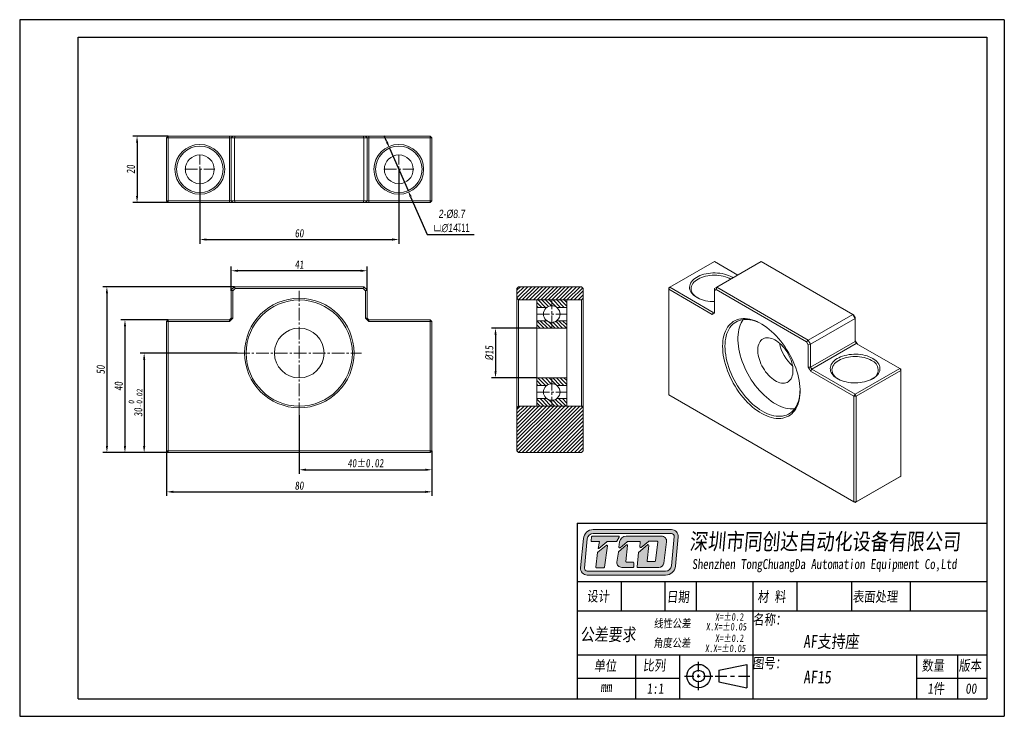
# Model space of a CAD drawing. Header units: millimetres. Extents: x 769 to 1066, y 138 to 348.
import ezdxf

# ---------------------------------------------------------------- set-up
doc = ezdxf.new("R2010")
doc.units = ezdxf.units.MM
doc.linetypes.add('CENTER2', pattern=[28.575, 19.05, -3.175, 3.175, -3.175])
doc.layers.get('0').update_dxf_attribs({"lineweight": 20})
for name, color, linetype, lineweight in [('中心线', 5, 'CENTER2', 13), ('外框', 7, 'Continuous', 25), ('文字', 3, 'Continuous', 18), ('标注', 1, 'Continuous', 13)]:
    doc.layers.add(name, color=color, linetype=linetype, lineweight=lineweight)
doc.styles.get("Standard").update_dxf_attribs({"font": 'SimSun.ttf', "width": 0.8, "oblique": 5})
doc.dimstyles.new('ISO-25', dxfattribs={"dimtxt": 2.5, "dimasz": 2, "dimexe": 1.25, "dimexo": 0, "dimtad": 1, "dimzin": 9, "dimdsep": 46, "dimtxsty": 'Standard', "dimcen": 2.5, "dimadec": 0, "dimazin": 2, "dimtfac": 1, "dimtix": 1, "dimtmove": 0, "dimatfit": 0, "dimfxl": 0, "dimarcsym": 0})
doc.dimstyles.new('ISO-25$3', dxfattribs={"dimtxt": 2.5, "dimasz": 2, "dimexe": 1.25, "dimexo": 0, "dimtad": 1, "dimtoh": 1, "dimzin": 9, "dimdsep": 46, "dimtxsty": 'Standard', "dimcen": 2.5, "dimadec": 0, "dimazin": 2, "dimtfac": 1, "dimtix": 1, "dimtmove": 0, "dimatfit": 0, "dimfxl": 0, "dimarcsym": 0})

# ---------------------------------------------------------------- blocks, each defined once
blk = doc.blocks.new('Y')
at = {"lineweight": 30}
for p, q in [((-4136.76, 2009.27), (-3862.74, 2009.27)), ((-4154.44, 2003.97), (-3857.44, 2003.97)), ((-4154.44, 2003.97), (-3857.44, 2003.97))]:
    blk.add_line(p, q, dxfattribs=at)
for points in [[(-3857.44, 2213.99), (-4154.44, 2213.99), (-4154.44, 2003.97)], [(-4136.76, 2009.27), (-4136.76, 2208.69), (-3862.74, 2208.69)]]:
    blk.add_lwpolyline(points, dxfattribs=at)
blk = doc.blocks.new('W')
at = {"lineweight": 30}
for p, q in [((-3857.44, 2213.99), (-3857.44, 2003.97)), ((-3857.44, 2213.99), (-3857.44, 2003.97)), ((-3862.74, 2208.69), (-3862.74, 2009.27))]:
    blk.add_line(p, q, dxfattribs=at)
blk.add_blockref('Y', (0, 0))
blk = doc.blocks.new('*D9')
at = {"layer": 'Defpoints', "color": 0, "transparency": 16777216}
for p in [(823.67, 302.44), (883.67, 302.44), (883.67, 281.28)]:
    blk.add_point(p, dxfattribs=at)
at = {"layer": '标注', "color": 0, "lineweight": -2, "transparency": 16777216}
for p, q in [((823.67, 302.44), (823.67, 280.03)), ((883.67, 302.44), (883.67, 280.03)), ((825.67, 281.28), (881.67, 281.28))]:
    blk.add_line(p, q, dxfattribs=at)
at = {"layer": '标注', "color": 0, "transparency": 16777216}
for points in [[(825.67, 281.61), (825.67, 280.95), (823.67, 281.28)], [(881.67, 281.61), (881.67, 280.95), (883.67, 281.28)]]:
    blk.add_solid(points, dxfattribs=at)
at = {"layer": '标注', "color": 0, "transparency": 16777216, "insert": (853.67, 283.16), "char_height": 2.5, "attachment_point": 5}
blk.add_mtext('60', dxfattribs=at)
blk = doc.blocks.new('*D10')
at = {"layer": 'Defpoints', "color": 0, "transparency": 16777216}
for p in [(814.17, 312.44), (804.75, 292.44), (814.17, 292.44)]:
    blk.add_point(p, dxfattribs=at)
at = {"layer": '标注', "color": 0, "lineweight": -2, "transparency": 16777216}
for p, q in [((814.17, 312.44), (803.5, 312.44)), ((804.75, 310.44), (804.75, 294.44)), ((814.17, 292.44), (803.5, 292.44))]:
    blk.add_line(p, q, dxfattribs=at)
at = {"layer": '标注', "color": 0, "transparency": 16777216}
for points in [[(804.42, 310.44), (805.09, 310.44), (804.75, 312.44)], [(804.42, 294.44), (805.09, 294.44), (804.75, 292.44)]]:
    blk.add_solid(points, dxfattribs=at)
at = {"layer": '标注', "color": 0, "transparency": 16777216, "insert": (802.88, 302.44), "char_height": 2.5, "attachment_point": 5, "rotation": 90}
blk.add_mtext('20', dxfattribs=at)
blk = doc.blocks.new('*D11')
at = {"layer": 'Defpoints', "color": 0, "transparency": 16777216}
for p in [(880.88, 308.86), (886.46, 296.02)]:
    blk.add_point(p, dxfattribs=at)
at = {"layer": '标注', "color": 0, "lineweight": -2, "transparency": 16777216}
for p, q in [((880.09, 310.7), (879.29, 312.53)), ((880.88, 308.86), (886.46, 296.02)), ((887.25, 294.18), (892.19, 282.8)), ((892.19, 282.8), (906.44, 282.8))]:
    blk.add_line(p, q, dxfattribs=at)
at = {"layer": '标注', "color": 0, "transparency": 16777216}
for points in [[(880.39, 310.83), (879.78, 310.56), (880.88, 308.86)], [(887.56, 294.31), (886.95, 294.05), (886.46, 296.02)]]:
    blk.add_solid(points, dxfattribs=at)
at = {"layer": '标注', "color": 0, "transparency": 16777216, "insert": (899.63, 286.85), "char_height": 2.5, "attachment_point": 5}
blk.add_mtext('{\\fGulim|b0|i0|c129|p34;2-%%C8.7\\P\\fGDT|b0|i0|c0|p2;\\Q0;\\W0.67;v\\fGulim|b0|i0|c129|p34;\\Q5;\\W0.8;∅14\\fGDT|b0|i0|c0|p2;\\Q0;\\W0.67;x11}', dxfattribs=at)
blk = doc.blocks.new('*D12')
at = {"layer": 'Defpoints', "color": 0, "transparency": 16777216}
for p in [(833.17, 271.87), (833.17, 265.86), (874.17, 266.07)]:
    blk.add_point(p, dxfattribs=at)
at = {"layer": '标注', "color": 0, "lineweight": -2, "transparency": 16777216}
for p, q in [((833.17, 265.86), (833.17, 273.12)), ((872.17, 271.87), (835.17, 271.87)), ((874.17, 266.07), (874.17, 273.12))]:
    blk.add_line(p, q, dxfattribs=at)
at = {"layer": '标注', "color": 0, "transparency": 16777216}
for points in [[(835.17, 272.2), (835.17, 271.53), (833.17, 271.87)], [(872.17, 272.2), (872.17, 271.53), (874.17, 271.87)]]:
    blk.add_solid(points, dxfattribs=at)
at = {"layer": '标注', "color": 0, "transparency": 16777216, "insert": (853.67, 273.74), "char_height": 2.5, "attachment_point": 5}
blk.add_mtext('41', dxfattribs=at)
blk = doc.blocks.new('*D13')
at = {"layer": 'Defpoints', "color": 0, "transparency": 16777216}
for p in [(834.92, 247.07), (806.89, 217.07), (814.17, 217.07)]:
    blk.add_point(p, dxfattribs=at)
at = {"layer": '标注', "color": 0, "lineweight": -2, "transparency": 16777216}
for p, q in [((834.92, 247.07), (805.64, 247.07)), ((806.89, 245.07), (806.89, 219.07)), ((814.17, 217.07), (805.64, 217.07))]:
    blk.add_line(p, q, dxfattribs=at)
at = {"layer": '标注', "color": 0, "transparency": 16777216}
for points in [[(806.56, 245.07), (807.23, 245.07), (806.89, 247.07)], [(806.56, 219.07), (807.23, 219.07), (806.89, 217.07)]]:
    blk.add_solid(points, dxfattribs=at)
at = {"layer": '标注', "color": 0, "transparency": 16777216, "insert": (804.27, 232.07), "char_height": 2.5, "attachment_point": 5, "rotation": 90}
blk.add_mtext('30{\\H0.7x;\\S 0^ -0.02;}', dxfattribs=at)
blk = doc.blocks.new('*D14')
at = {"layer": 'Defpoints', "color": 0, "transparency": 16777216}
for p in [(814.17, 257.07), (801.1, 217.07), (814.17, 217.07)]:
    blk.add_point(p, dxfattribs=at)
at = {"layer": '标注', "color": 0, "lineweight": -2, "transparency": 16777216}
for p, q in [((814.17, 257.07), (799.85, 257.07)), ((801.1, 255.07), (801.1, 219.07)), ((814.17, 217.07), (799.85, 217.07))]:
    blk.add_line(p, q, dxfattribs=at)
at = {"layer": '标注', "color": 0, "transparency": 16777216}
for points in [[(800.77, 255.07), (801.44, 255.07), (801.1, 257.07)], [(800.77, 219.07), (801.44, 219.07), (801.1, 217.07)]]:
    blk.add_solid(points, dxfattribs=at)
at = {"layer": '标注', "color": 0, "transparency": 16777216, "insert": (799.23, 237.07), "char_height": 2.5, "attachment_point": 5, "rotation": 90}
blk.add_mtext('40', dxfattribs=at)
blk = doc.blocks.new('*D15')
at = {"layer": 'Defpoints', "color": 0, "transparency": 16777216}
for p in [(834.17, 267.07), (795.66, 217.07), (814.17, 217.07)]:
    blk.add_point(p, dxfattribs=at)
at = {"layer": '标注', "color": 0, "lineweight": -2, "transparency": 16777216}
for p, q in [((834.17, 267.07), (794.41, 267.07)), ((795.66, 265.07), (795.66, 219.07)), ((814.17, 217.07), (794.41, 217.07))]:
    blk.add_line(p, q, dxfattribs=at)
at = {"layer": '标注', "color": 0, "transparency": 16777216}
for points in [[(795.33, 265.07), (795.99, 265.07), (795.66, 267.07)], [(795.33, 219.07), (795.99, 219.07), (795.66, 217.07)]]:
    blk.add_solid(points, dxfattribs=at)
at = {"layer": '标注', "color": 0, "transparency": 16777216, "insert": (793.79, 242.07), "char_height": 2.5, "attachment_point": 5, "rotation": 90}
blk.add_mtext('50', dxfattribs=at)
blk = doc.blocks.new('*D16')
at = {"layer": 'Defpoints', "color": 0, "transparency": 16777216}
for p in [(813.67, 217.57), (893.67, 217.57), (893.67, 205.24)]:
    blk.add_point(p, dxfattribs=at)
at = {"layer": '标注', "color": 0, "lineweight": -2, "transparency": 16777216}
for p, q in [((813.67, 217.57), (813.67, 203.99)), ((893.67, 217.57), (893.67, 203.99)), ((815.67, 205.24), (891.67, 205.24))]:
    blk.add_line(p, q, dxfattribs=at)
at = {"layer": '标注', "color": 0, "transparency": 16777216}
for points in [[(815.67, 205.57), (815.67, 204.91), (813.67, 205.24)], [(891.67, 205.57), (891.67, 204.91), (893.67, 205.24)]]:
    blk.add_solid(points, dxfattribs=at)
at = {"layer": '标注', "color": 0, "transparency": 16777216, "insert": (853.67, 207.11), "char_height": 2.5, "attachment_point": 5}
blk.add_mtext('80', dxfattribs=at)
blk = doc.blocks.new('*D17')
at = {"layer": 'Defpoints', "color": 0, "transparency": 16777216}
for p in [(853.67, 228.32), (893.67, 217.57), (893.67, 211.89)]:
    blk.add_point(p, dxfattribs=at)
at = {"layer": '标注', "color": 0, "lineweight": -2, "transparency": 16777216}
for p, q in [((853.67, 228.32), (853.67, 210.64)), ((893.67, 217.57), (893.67, 210.64)), ((855.67, 211.89), (891.67, 211.89))]:
    blk.add_line(p, q, dxfattribs=at)
at = {"layer": '标注', "color": 0, "transparency": 16777216}
for points in [[(855.67, 212.23), (855.67, 211.56), (853.67, 211.89)], [(891.67, 212.23), (891.67, 211.56), (893.67, 211.89)]]:
    blk.add_solid(points, dxfattribs=at)
at = {"layer": '标注', "color": 0, "transparency": 16777216, "insert": (873.67, 213.86), "char_height": 2.5, "attachment_point": 5}
blk.add_mtext('40%%P0.02', dxfattribs=at)
blk = doc.blocks.new('*D18')
at = {"layer": 'Defpoints', "color": 0, "transparency": 16777216}
for p in [(925.3, 254.57), (912.84, 239.57), (925.3, 239.57)]:
    blk.add_point(p, dxfattribs=at)
at = {"layer": '标注', "color": 0, "lineweight": -2, "transparency": 16777216}
for p, q in [((925.3, 254.57), (911.59, 254.57)), ((912.84, 252.57), (912.84, 241.57)), ((925.3, 239.57), (911.59, 239.57))]:
    blk.add_line(p, q, dxfattribs=at)
at = {"layer": '标注', "color": 0, "transparency": 16777216}
for points in [[(912.51, 252.57), (913.17, 252.57), (912.84, 254.57)], [(912.51, 241.57), (913.17, 241.57), (912.84, 239.57)]]:
    blk.add_solid(points, dxfattribs=at)
at = {"layer": '标注', "color": 0, "transparency": 16777216, "insert": (910.96, 247.07), "char_height": 2.5, "attachment_point": 5, "rotation": 90}
blk.add_mtext('{\\fISOCPEUR|b0|i0|c0|p34;%%C}15', dxfattribs=at)

msp = doc.modelspace()

# ---------------------------------------------------------------- hatches: boundary and pattern name
h = msp.add_hatch()
h.set_pattern_fill('ANSI31', color=2, scale=0.25)
h.paths.add_polyline_path([(939.301, 266.57), (938.801, 267.07), (919.801, 267.07), (919.301, 266.57), (919.301, 263.57), (919.801, 263.07), (938.801, 263.07), (939.301, 263.57)])
h.paths.add_polyline_path([(939.301, 230.57), (938.801, 231.07), (919.801, 231.07), (919.301, 230.57), (919.301, 217.57), (919.801, 217.07), (938.801, 217.07), (939.301, 217.57)])
h = msp.add_hatch()
h.set_pattern_fill('ANSI31', color=2, scale=0.25, angle=90)
h.paths.add_polyline_path([(934.301, 263.07), (929.801, 263.07), (929.801, 261.32, -0.1622777), (931.301, 260.82), (934.301, 260.82)])
h.paths.add_polyline_path([(929.801, 263.07), (925.301, 263.07), (925.301, 260.82), (928.301, 260.82, -0.1622777), (929.801, 261.32)])
h.paths.add_polyline_path([(928.301, 256.82), (925.301, 256.82), (925.301, 254.57), (929.801, 254.57), (929.801, 256.32, -0.1622777)])
h.paths.add_polyline_path([(934.301, 256.82), (931.301, 256.82, -0.1622777), (929.801, 256.32), (929.801, 254.57), (934.301, 254.57)])
h.paths.add_polyline_path([(929.801, 239.57), (925.301, 239.57), (925.301, 237.32), (928.301, 237.32, -0.1622777), (929.801, 237.82)])
h.paths.add_polyline_path([(934.301, 239.57), (929.801, 239.57), (929.801, 237.82, -0.1622777), (931.301, 237.32), (934.301, 237.32)])
h.paths.add_polyline_path([(934.301, 233.32), (931.301, 233.32, -0.1622777), (929.801, 232.82), (929.801, 231.07), (934.301, 231.07)])
h.paths.add_polyline_path([(929.801, 232.82, -0.1622777), (928.301, 233.32), (925.301, 233.32), (925.301, 231.07), (929.801, 231.07)])
at = {"layer": '文字'}
h = msp.add_hatch(color=256, dxfattribs=at)
h.dxf.hatch_style = 1
h.paths.add_polyline_path([(965.908, 193.855), (942.306, 193.855, 0.3871904), (939.324, 191.139), (938.5, 182.315, 0.4417631), (940.488, 180.133), (964.103, 180.133, 0.3876272), (967.085, 182.853), (967.895, 191.676, 0.4413093)])
h.paths.add_polyline_path([(965.908, 192.657, -0.4413093), (966.703, 191.786), (965.892, 182.963, -0.3876272), (964.103, 181.331), (940.488, 181.331, -0.4417631), (939.693, 182.203), (940.517, 191.028, -0.3871904), (942.306, 192.657)], flags=16)
h.paths.add_polyline_path([(949.937, 191.888, -0.5692565), (950.113, 191.594), (949.444, 190.36, -0.2751589), (949.269, 190.256), (946.578, 190.256, 0.1785487), (946.448, 190.208), (944.006, 188.123), (943.834, 188.123), (944.224, 190.258), (941.854, 190.258, -0.4551699), (941.656, 190.485), (941.824, 191.696, -0.3736999), (942.021, 191.869)], flags=0)
h.paths.add_polyline_path([(946.242, 189.104, -0.6728841), (946.562, 188.92), (945.698, 182.518, -0.3754282), (945.5, 182.345), (943.316, 182.345, -0.4451596), (943.118, 182.565), (943.577, 186.94, -0.2032664), (943.652, 187.076)], flags=0)
h.paths.add_polyline_path([(952.233, 191.889), (962.917, 191.889, -0.4535474), (964.401, 190.195), (963.545, 183.764, -0.3759441), (962.061, 182.465), (955.725, 182.465, -0.443757), (955.527, 182.684), (955.954, 186.949), (958.696, 189.278, -0.6781546), (959.023, 189.104), (958.516, 184.459, 0.4464345), (958.715, 184.238), (960.834, 184.238, 0.3783283), (961.032, 184.413), (961.744, 190.12, 0.4510331), (961.546, 190.344), (959.052, 190.344, 0.1736567), (958.925, 190.299), (956.709, 188.478, -0.6630003), (956.384, 188.649), (956.498, 190.022, 0.4388203), (956.299, 190.238), (952.668, 190.238, 0.1753949), (952.541, 190.192), (950.38, 188.392, -0.6807563), (950.054, 188.571), (950.252, 190.143, -0.3779258)], flags=0)
h.paths.add_polyline_path([(949.94, 187.146), (952.353, 189.266, -0.6841835), (952.683, 189.095), (952.159, 184.272, 0.4462884), (952.358, 184.051), (954.294, 184.051, -0.4142136), (954.494, 183.852), (954.494, 182.665, -0.4142136), (954.294, 182.465), (950.908, 182.465, -0.4294817), (949.413, 184.04), (949.875, 187.026, -0.1758286)], flags=0)
h.paths.add_polyline_path([(950.113, 191.594, 0.5692565), (949.937, 191.888), (942.021, 191.869, 0.3736999), (941.824, 191.696), (941.656, 190.485, 0.4551699), (941.854, 190.258), (944.224, 190.258), (943.834, 188.123), (944.006, 188.123), (946.448, 190.208, -0.1785487), (946.578, 190.256), (949.269, 190.256, 0.2751589), (949.444, 190.36)], flags=0)
h.paths.add_polyline_path([(946.562, 188.92, 0.6728841), (946.242, 189.104), (943.652, 187.076, 0.2032664), (943.577, 186.94), (943.118, 182.565, 0.4451596), (943.316, 182.345), (945.5, 182.345, 0.3754282), (945.698, 182.518)], flags=0)
h.paths.add_polyline_path([(952.683, 189.095, 0.6841835), (952.353, 189.266), (949.94, 187.146, 0.1758286), (949.875, 187.026), (949.413, 184.04, 0.4294817), (950.908, 182.465), (954.294, 182.465, 0.4142136), (954.494, 182.665), (954.494, 183.852, 0.4142136), (954.294, 184.051), (952.358, 184.051, -0.4462884), (952.159, 184.272)], flags=0)
h.paths.add_polyline_path([(962.917, 191.889), (952.233, 191.889, 0.3779258), (950.252, 190.143), (950.054, 188.571, 0.6807563), (950.38, 188.392), (952.541, 190.192, -0.1753949), (952.668, 190.238), (956.299, 190.238, -0.4388203), (956.498, 190.022), (956.384, 188.649, 0.6630003), (956.709, 188.478), (958.925, 190.299, -0.1736567), (959.052, 190.344), (961.546, 190.344, -0.4510331), (961.744, 190.12), (961.032, 184.413, -0.3783283), (960.834, 184.238), (958.715, 184.238, -0.4464345), (958.516, 184.459), (959.023, 189.104, 0.6781546), (958.696, 189.278), (955.954, 186.949), (955.527, 182.684, 0.443757), (955.725, 182.465), (962.061, 182.465, 0.3759441), (963.545, 183.764), (964.401, 190.195, 0.4535474)], flags=0)
h = msp.add_hatch(color=256, dxfattribs=at)
h.dxf.hatch_style = 1
h.paths.add_polyline_path([(950.113, 191.594, 0.5692565), (949.937, 191.888), (942.021, 191.869, 0.3736999), (941.824, 191.696), (941.656, 190.485, 0.4551699), (941.854, 190.258), (944.224, 190.258), (943.834, 188.123), (944.006, 188.123), (946.448, 190.208, -0.1785487), (946.578, 190.256), (949.269, 190.256, 0.2751589), (949.444, 190.36)])
h.paths.add_polyline_path([(946.562, 188.92, 0.6728841), (946.242, 189.104), (943.652, 187.076, 0.2032664), (943.577, 186.94), (943.118, 182.565, 0.4451596), (943.316, 182.345), (945.5, 182.345, 0.3754282), (945.698, 182.518)])
h.paths.add_polyline_path([(952.683, 189.095, 0.6841835), (952.353, 189.266), (949.94, 187.146, 0.1758286), (949.875, 187.026), (949.413, 184.04, 0.4294817), (950.908, 182.465), (954.294, 182.465, 0.4142136), (954.494, 182.665), (954.494, 183.852, 0.4142136), (954.294, 184.051), (952.358, 184.051, -0.4462884), (952.159, 184.272)])
h.paths.add_polyline_path([(962.917, 191.889), (952.233, 191.889, 0.3779258), (950.252, 190.143), (950.054, 188.571, 0.6807563), (950.38, 188.392), (952.541, 190.192, -0.1753949), (952.668, 190.238), (956.299, 190.238, -0.4388203), (956.498, 190.022), (956.384, 188.649, 0.6630003), (956.709, 188.478), (958.925, 190.299, -0.1736567), (959.052, 190.344), (961.546, 190.344, -0.4510331), (961.744, 190.12), (961.032, 184.413, -0.3783283), (960.834, 184.238), (958.715, 184.238, -0.4464345), (958.516, 184.459), (959.023, 189.104, 0.6781546), (958.696, 189.278), (955.954, 186.949), (955.527, 182.684, 0.443757), (955.725, 182.465), (962.061, 182.465, 0.3759441), (963.545, 183.764), (964.401, 190.195, 0.4535474)])

# ---------------------------------------------------------------- linework, layer by layer
at = {"color": 7, "linetype": 'Continuous', "lineweight": 15}
for p, q in [((813.67, 311.939), (814.17, 312.439)), ((813.67, 292.939), (813.67, 311.939)), ((813.67, 311.939), (814.17, 311.939)), ((814.17, 312.439), (814.17, 311.939)), ((814.17, 312.439), (832.67, 312.439)), ((814.17, 311.939), (814.17, 292.939)), ((832.67, 311.939), (814.17, 311.939)), ((832.67, 312.439), (832.67, 311.939)), ((833.17, 312.439), (832.67, 312.439)), ((832.67, 311.939), (833.17, 311.939)), ((832.67, 292.939), (832.67, 311.939)), ((833.67, 312.439), (833.17, 311.939)), ((833.67, 312.439), (833.17, 312.439)), ((834.17, 311.939), (833.17, 311.939)), ((833.17, 292.939), (833.17, 311.939)), ((833.67, 312.439), (834.377, 312.439)), ((834.377, 312.439), (834.17, 311.939)), ((873.17, 311.939), (834.17, 311.939)), ((834.17, 292.939), (834.17, 311.939)), ((834.377, 312.439), (872.963, 312.439)), ((872.963, 312.439), (873.67, 312.439)), ((872.963, 312.439), (873.17, 311.939)), ((874.17, 311.939), (873.17, 311.939)), ((873.17, 292.939), (873.17, 311.939)), ((873.67, 312.439), (874.17, 311.939)), ((874.17, 312.439), (873.67, 312.439)), ((874.67, 312.439), (874.17, 312.439)), ((874.17, 292.939), (874.17, 311.939)), ((874.67, 311.939), (874.17, 311.939)), ((874.67, 311.939), (874.67, 312.439)), ((874.67, 312.439), (893.17, 312.439)), ((874.67, 311.939), (874.67, 292.939)), ((893.17, 311.939), (874.67, 311.939)), ((893.17, 311.939), (893.17, 312.439)), ((893.67, 311.939), (893.17, 312.439)), ((893.17, 311.939), (893.67, 311.939)), ((893.17, 292.939), (893.17, 311.939)), ((893.67, 311.939), (893.67, 292.939)), ((814.17, 292.939), (813.67, 292.939)), ((814.17, 292.439), (813.67, 292.939)), ((814.17, 292.939), (832.67, 292.939)), ((814.17, 292.939), (814.17, 292.439)), ((832.67, 292.439), (814.17, 292.439)), ((833.17, 292.939), (832.67, 292.939)), ((832.67, 292.939), (832.67, 292.439)), ((832.67, 292.439), (833.17, 292.439)), ((833.17, 292.939), (834.17, 292.939)), ((833.17, 292.939), (833.67, 292.439)), ((833.17, 292.439), (833.67, 292.439)), ((834.377, 292.439), (833.67, 292.439)), ((834.17, 292.939), (873.17, 292.939)), ((834.17, 292.939), (834.377, 292.439)), ((872.963, 292.439), (834.377, 292.439)), ((873.17, 292.939), (872.963, 292.439)), ((873.67, 292.439), (872.963, 292.439)), ((873.17, 292.939), (874.17, 292.939)), ((874.17, 292.939), (873.67, 292.439)), ((873.67, 292.439), (874.17, 292.439)), ((874.17, 292.939), (874.67, 292.939)), ((874.17, 292.439), (874.67, 292.439)), ((874.67, 292.439), (874.67, 292.939)), ((874.67, 292.939), (893.17, 292.939)), ((893.17, 292.439), (874.67, 292.439)), ((893.67, 292.939), (893.17, 292.939)), ((893.17, 292.439), (893.17, 292.939)), ((893.17, 292.439), (893.67, 292.939)), ((978.844, 274.641), (965.409, 266.886)), ((985.914, 270.56), (978.844, 274.641)), ((979.551, 266.887), (992.986, 274.643)), ((1020.563, 258.723), (992.986, 274.643)), ((984.147, 269.947), (984.488, 269.737)), ((833.17, 266.07), (834.17, 267.07)), ((833.17, 257.57), (833.17, 266.07)), ((833.17, 266.07), (833.67, 265.863)), ((834.377, 266.57), (833.67, 265.863)), ((833.67, 265.863), (833.67, 257.57)), ((834.17, 267.07), (873.17, 267.07)), ((834.17, 267.07), (834.377, 266.57)), ((872.963, 266.57), (834.377, 266.57)), ((873.17, 267.07), (872.963, 266.57)), ((873.67, 265.863), (872.963, 266.57)), ((873.17, 267.07), (874.17, 266.07)), ((874.17, 266.07), (873.67, 265.863)), ((873.67, 257.57), (873.67, 265.863)), ((874.17, 266.07), (874.17, 257.57)), ((919.801, 267.07), (919.301, 266.57)), ((919.301, 263.57), (919.301, 266.57)), ((919.801, 267.07), (938.801, 267.07)), ((939.301, 266.57), (938.801, 267.07)), ((939.301, 263.57), (939.301, 266.57)), ((965.409, 266.886), (965.055, 266.273)), ((965.409, 266.886), (965.055, 266.681)), ((965.055, 266.273), (965.055, 266.681)), ((965.055, 266.273), (965.055, 234.428)), ((978.137, 258.721), (965.055, 266.273)), ((965.409, 266.886), (978.49, 259.334)), ((978.844, 266.479), (979.551, 266.887)), ((978.844, 266.479), (978.844, 265.901)), ((979.344, 266.19), (978.844, 265.901)), ((978.844, 265.901), (978.844, 259.13)), ((979.551, 266.887), (979.344, 266.19)), ((1006.628, 250.439), (979.344, 266.19)), ((979.551, 266.887), (1007.128, 250.967)), ((919.301, 263.57), (919.801, 263.07)), ((919.301, 230.57), (919.301, 263.57)), ((938.801, 263.07), (919.801, 263.07)), ((919.801, 263.07), (919.801, 231.07)), ((925.301, 263.07), (925.301, 254.57)), ((934.301, 254.57), (934.301, 263.07)), ((938.801, 263.07), (939.301, 263.57)), ((938.801, 231.07), (938.801, 263.07)), ((939.301, 263.57), (939.301, 230.57)), ((978.49, 259.334), (978.137, 258.721)), ((978.137, 258.721), (978.49, 258.926)), ((978.844, 259.538), (978.49, 259.334)), ((978.49, 258.926), (978.844, 259.13)), ((1007.128, 250.967), (1020.563, 258.723)), ((1021.27, 257.498), (1020.563, 258.723)), ((1020.77, 258.603), (1020.563, 258.723)), ((1020.77, 258.603), (1021.27, 257.737)), ((814.17, 257.07), (813.67, 256.57)), ((813.67, 217.57), (813.67, 256.57)), ((814.17, 256.57), (813.67, 256.57)), ((814.17, 257.07), (832.67, 257.07)), ((814.17, 257.07), (814.17, 256.57)), ((814.17, 256.57), (814.17, 217.57)), ((832.67, 256.57), (814.17, 256.57)), ((833.17, 257.57), (832.67, 257.07)), ((832.67, 256.57), (833.17, 257.07)), ((832.67, 257.07), (832.67, 256.57)), ((833.17, 257.07), (833.67, 257.57)), ((833.17, 257.57), (833.67, 257.57)), ((873.67, 257.57), (874.17, 257.07)), ((874.17, 257.57), (873.67, 257.57)), ((874.17, 257.57), (874.67, 257.07)), ((874.17, 257.07), (874.67, 256.57)), ((874.67, 256.57), (874.67, 257.07)), ((874.67, 257.07), (893.17, 257.07)), ((893.17, 256.57), (874.67, 256.57)), ((893.17, 256.57), (893.17, 257.07)), ((893.67, 256.57), (893.17, 257.07)), ((893.17, 217.57), (893.17, 256.57)), ((893.17, 256.57), (893.67, 256.57)), ((893.67, 256.57), (893.67, 217.57)), ((1007.835, 249.742), (1021.27, 257.498)), ((1021.27, 257.737), (1021.27, 257.498)), ((1021.27, 250.557), (1021.27, 257.498)), ((934.301, 254.57), (925.301, 254.57)), ((925.301, 239.57), (925.301, 254.57)), ((934.301, 254.57), (934.301, 239.57)), ((1007.128, 250.967), (1006.628, 250.439)), ((1007.128, 249.573), (1006.628, 250.439)), ((1007.128, 250.967), (1007.835, 249.742)), ((1007.835, 249.742), (1007.128, 249.573)), ((1007.128, 242.802), (1007.128, 249.573)), ((1007.835, 242.802), (1021.27, 250.557)), ((1007.835, 249.742), (1007.835, 242.802)), ((1021.624, 249.945), (1008.189, 242.189)), ((1021.624, 250.353), (1021.27, 250.966)), ((1021.624, 249.945), (1021.27, 250.557)), ((1021.977, 249.741), (1021.624, 250.353)), ((1034.705, 242.393), (1021.624, 249.945)), ((1007.128, 242.802), (1007.482, 242.189)), ((1007.835, 242.802), (1007.128, 242.802)), ((1007.482, 242.189), (1007.835, 241.577)), ((1007.835, 242.802), (1008.189, 242.189)), ((1007.835, 241.577), (1008.189, 242.189)), ((1020.917, 234.025), (1007.835, 241.577)), ((1008.189, 242.189), (1021.27, 234.637)), ((1021.27, 234.637), (1034.705, 242.393)), ((1035.059, 241.781), (1021.624, 234.025)), ((1034.705, 242.393), (1035.059, 241.781)), ((1034.705, 242.393), (1035.059, 242.189)), ((1035.059, 241.781), (1035.059, 242.189)), ((1035.059, 209.936), (1035.059, 241.781)), ((925.301, 239.57), (925.301, 231.07)), ((925.301, 239.57), (934.301, 239.57)), ((934.301, 231.07), (934.301, 239.57)), ((1020.917, 234.025), (1021.27, 234.637)), ((1021.624, 234.025), (1021.27, 234.637)), ((965.055, 234.428), (1020.917, 202.18)), ((965.055, 234.428), (965.409, 234.224)), ((1021.27, 201.976), (965.409, 234.224)), ((1020.917, 202.18), (1020.917, 234.025)), ((1020.917, 234.025), (1021.624, 234.025)), ((1021.624, 234.025), (1021.624, 202.18)), ((919.801, 231.07), (919.301, 230.57)), ((919.301, 217.57), (919.301, 230.57)), ((919.801, 231.07), (939.301, 231.07)), ((939.301, 230.57), (938.801, 231.07)), ((939.301, 217.57), (939.301, 230.57)), ((813.67, 217.57), (814.17, 217.07)), ((814.17, 217.57), (813.67, 217.57)), ((814.17, 217.57), (893.17, 217.57)), ((814.17, 217.57), (814.17, 217.07)), ((893.17, 217.07), (814.17, 217.07)), ((893.17, 217.57), (893.67, 217.57)), ((893.17, 217.57), (893.17, 217.07)), ((893.17, 217.07), (893.67, 217.57)), ((919.301, 217.57), (919.801, 217.07)), ((919.801, 217.07), (938.801, 217.07)), ((938.801, 217.07), (939.301, 217.57)), ((1034.705, 209.732), (1021.27, 201.976)), ((1021.624, 202.18), (1035.059, 209.936)), ((1035.059, 209.936), (1034.705, 209.732)), ((1020.917, 202.18), (1021.624, 202.18)), ((1020.917, 202.18), (1021.27, 201.976)), ((1021.27, 201.976), (1021.624, 202.18))]:
    msp.add_line(p, q, dxfattribs=at)
for p, q in [((925.301, 260.82), (928.301, 260.82)), ((931.301, 260.82), (934.301, 260.82)), ((925.301, 256.82), (928.301, 256.82)), ((931.301, 256.82), (934.301, 256.82)), ((925.301, 237.32), (928.301, 237.32)), ((931.301, 237.32), (934.301, 237.32)), ((925.301, 233.32), (928.301, 233.32)), ((931.301, 233.32), (934.301, 233.32))]:
    msp.add_line(p, q)
at = {"color": 7, "linetype": 'Continuous', "lineweight": 15, "flags": 128}
for points in [[(978.844, 262.556), (978.229, 262.57), (977.532, 262.623), (976.846, 262.712), (976.178, 262.839), (975.533, 263.001), (974.918, 263.197), (974.337, 263.425), (973.795, 263.684), (973.298, 263.971), (972.85, 264.283), (972.454, 264.619), (972.114, 264.974), (971.834, 265.347), (971.615, 265.732), (971.46, 266.128), (971.369, 266.531), (971.345, 266.936), (971.386, 267.341), (971.492, 267.743), (971.664, 268.136), (971.898, 268.519), (972.194, 268.887), (972.548, 269.238), (972.957, 269.568), (973.418, 269.874), (973.926, 270.155), (974.478, 270.406), (975.069, 270.627), (975.692, 270.814), (976.343, 270.967), (977.016, 271.085), (977.705, 271.165), (978.405, 271.208), (979.108, 271.213), (979.808, 271.179), (980.501, 271.108), (981.178, 271), (981.836, 270.856), (982.466, 270.677), (983.065, 270.464), (983.627, 270.22), (984.147, 269.947), (984.147, 269.947)], [(983.794, 269.335), (983.285, 269.601), (982.733, 269.837), (982.144, 270.041), (981.523, 270.211), (980.876, 270.344), (980.21, 270.441), (979.53, 270.499), (978.844, 270.518), (978.158, 270.499), (977.478, 270.441), (976.812, 270.344), (976.165, 270.211), (975.544, 270.041), (974.955, 269.837), (974.403, 269.601), (973.894, 269.335), (973.433, 269.041), (973.024, 268.722), (972.671, 268.382), (972.377, 268.024), (972.145, 267.65), (971.978, 267.266), (971.878, 266.873), (971.844, 266.477), (971.878, 266.081), (971.978, 265.689), (972.145, 265.304), (972.377, 264.931), (972.671, 264.572), (973.024, 264.232), (973.433, 263.914), (973.723, 263.722)], [(981.319, 249.127), (981.342, 249.968), (981.413, 250.779), (981.53, 251.555), (981.693, 252.295), (981.901, 252.995), (982.155, 253.652), (982.451, 254.264), (982.791, 254.828), (983.171, 255.342), (983.591, 255.804), (984.048, 256.212), (984.542, 256.564), (985.07, 256.859), (985.629, 257.096), (986.218, 257.274), (986.835, 257.391), (987.476, 257.449), (988.139, 257.445), (988.822, 257.381), (989.522, 257.257), (990.235, 257.073), (990.96, 256.83), (991.693, 256.528), (992.431, 256.17), (993.171, 255.756), (993.911, 255.289), (994.647, 254.769), (995.376, 254.2), (996.095, 253.583), (996.802, 252.921), (997.494, 252.217), (998.167, 251.473), (998.82, 250.692), (999.449, 249.878), (1000.052, 249.034), (1000.627, 248.163), (1001.17, 247.269), (1001.681, 246.356), (1002.157, 245.426), (1002.596, 244.484), (1002.996, 243.534), (1003.356, 242.579), (1003.675, 241.623), (1003.95, 240.671), (1004.181, 239.725), (1004.367, 238.79), (1004.507, 237.87), (1004.601, 236.968), (1004.648, 236.087), (1004.648, 235.233), (1004.601, 234.406), (1004.507, 233.612), (1004.367, 232.854), (1004.181, 232.134), (1003.95, 231.455), (1003.675, 230.82), (1003.356, 230.232), (1002.996, 229.692), (1002.596, 229.204), (1002.157, 228.769), (1001.681, 228.389), (1001.17, 228.065), (1000.627, 227.799), (1000.052, 227.592), (999.449, 227.444), (998.82, 227.356), (998.167, 227.329), (997.494, 227.363), (996.802, 227.457), (996.095, 227.611), (995.376, 227.825), (994.647, 228.098), (993.911, 228.428), (993.171, 228.814), (992.431, 229.255), (991.693, 229.749), (990.96, 230.293), (990.235, 230.887), (989.522, 231.527), (988.822, 232.21), (988.139, 232.935), (987.476, 233.697), (986.835, 234.495), (986.218, 235.324), (985.629, 236.182), (985.07, 237.065), (984.542, 237.969), (984.048, 238.891), (983.591, 239.828), (983.171, 240.774), (982.791, 241.727), (982.451, 242.683), (982.155, 243.637), (981.901, 244.587), (981.693, 245.528), (981.53, 246.456), (981.413, 247.368), (981.342, 248.259), (981.319, 249.127)], [(993.166, 255.759), (993.156, 255.765), (992.425, 256.146), (991.697, 256.471), (990.975, 256.737), (990.264, 256.944), (989.566, 257.091), (988.883, 257.177), (988.22, 257.202), (987.577, 257.166), (986.959, 257.068), (986.368, 256.91), (985.806, 256.692), (985.275, 256.415), (984.778, 256.079), (984.318, 255.688), (983.895, 255.241), (983.511, 254.741), (983.169, 254.19), (982.87, 253.591), (982.614, 252.945), (982.404, 252.257), (982.239, 251.527), (982.121, 250.76), (982.05, 249.959), (982.026, 249.127)], [(987.525, 257.16), (987.224, 256.717), (986.903, 256.142), (986.625, 255.519), (986.392, 254.851), (986.205, 254.142), (986.063, 253.393), (985.968, 252.609), (985.921, 251.792), (985.921, 250.946), (985.968, 250.074), (986.063, 249.181), (986.205, 248.269), (986.392, 247.342), (986.625, 246.406), (986.903, 245.462), (987.224, 244.517), (987.587, 243.572), (987.99, 242.633), (988.433, 241.703), (988.912, 240.786), (989.425, 239.886), (989.972, 239.007), (990.549, 238.153), (991.154, 237.326), (991.785, 236.531), (992.438, 235.771), (993.112, 235.049), (993.802, 234.368), (994.508, 233.731), (995.224, 233.141), (995.949, 232.599), (996.679, 232.109), (997.412, 231.672), (998.144, 231.291), (998.872, 230.967), (999.593, 230.7), (1000.304, 230.493), (1001.002, 230.346), (1001.685, 230.26), (1002.349, 230.235), (1002.991, 230.272), (1003.044, 230.277)], [(1002.532, 241.78), (1002.509, 241.22), (1002.439, 240.691), (1002.324, 240.2), (1002.163, 239.749), (1001.96, 239.343), (1001.714, 238.985), (1001.43, 238.678), (1001.108, 238.426), (1000.753, 238.23), (1000.366, 238.093), (999.952, 238.014), (999.514, 237.996), (999.056, 238.037), (998.581, 238.139), (998.095, 238.299), (997.601, 238.517), (997.104, 238.791), (996.609, 239.117), (996.118, 239.494), (995.637, 239.918), (995.171, 240.385), (994.722, 240.892), (994.295, 241.433), (993.895, 242.004), (993.523, 242.6), (993.184, 243.215), (992.881, 243.845), (992.615, 244.484), (992.391, 245.126), (992.209, 245.765), (992.071, 246.396), (991.978, 247.014), (991.931, 247.612), (991.931, 248.186), (991.978, 248.731), (992.071, 249.242), (992.209, 249.713), (992.391, 250.142), (992.615, 250.525), (992.881, 250.857), (993.184, 251.137), (993.523, 251.361), (993.895, 251.528), (994.295, 251.637), (994.722, 251.685), (995.171, 251.673), (995.637, 251.602), (996.118, 251.471), (996.609, 251.281), (997.104, 251.035), (997.601, 250.735), (998.095, 250.383), (998.581, 249.982), (999.056, 249.536), (999.514, 249.049), (999.952, 248.524), (1000.366, 247.968), (1000.753, 247.383), (1001.108, 246.777), (1001.43, 246.154), (1001.714, 245.519), (1001.96, 244.878), (1002.163, 244.236), (1002.324, 243.6), (1002.439, 242.975), (1002.509, 242.367), (1002.532, 241.78)], [(982.026, 249.127), (982.05, 248.268), (982.121, 247.385), (982.239, 246.482), (982.404, 245.562), (982.614, 244.63), (982.87, 243.69), (983.169, 242.744), (983.511, 241.799), (983.895, 240.856), (984.318, 239.921), (984.778, 238.997), (985.275, 238.089), (985.806, 237.199), (986.368, 236.332), (986.959, 235.491), (987.577, 234.679), (988.22, 233.901), (988.883, 233.16), (989.566, 232.458), (990.264, 231.799), (990.975, 231.185), (991.697, 230.618), (992.425, 230.102), (993.156, 229.639), (993.889, 229.23), (994.619, 228.876), (995.344, 228.581), (996.061, 228.344), (996.766, 228.167), (997.457, 228.05), (998.13, 227.995), (998.784, 228.001), (999.414, 228.068), (1000.019, 228.195), (1000.596, 228.384), (1001.143, 228.632), (1001.657, 228.938), (1002.136, 229.302), (1002.578, 229.721), (1002.981, 230.195), (1003.344, 230.72), (1003.665, 231.296), (1003.943, 231.918), (1004.176, 232.586), (1004.364, 233.295), (1004.505, 234.044), (1004.6, 234.828), (1004.647, 235.645), (1004.652, 235.863)], [(1026.574, 245.455), (1027.047, 245.155), (1027.47, 244.83), (1027.838, 244.484), (1028.148, 244.12), (1028.398, 243.741), (1028.585, 243.35), (1028.708, 242.95), (1028.766, 242.546), (1028.758, 242.14), (1028.683, 241.736), (1028.544, 241.338), (1028.341, 240.95), (1028.076, 240.574), (1027.751, 240.214), (1027.369, 239.873), (1026.933, 239.554), (1026.448, 239.261), (1025.917, 238.995), (1025.345, 238.758), (1024.738, 238.554), (1024.1, 238.384), (1023.437, 238.248), (1022.755, 238.149), (1022.06, 238.088), (1021.358, 238.064), (1020.656, 238.078), (1019.958, 238.13), (1019.273, 238.22), (1018.605, 238.346), (1017.96, 238.508), (1017.344, 238.704), (1016.763, 238.933), (1016.222, 239.192), (1015.724, 239.479), (1015.276, 239.791), (1014.88, 240.127), (1014.541, 240.482), (1014.26, 240.854), (1014.041, 241.24), (1013.886, 241.636), (1013.796, 242.038), (1013.771, 242.444), (1013.812, 242.849), (1013.919, 243.25), (1014.09, 243.644), (1014.325, 244.027), (1014.62, 244.395), (1014.974, 244.746), (1015.383, 245.076), (1015.844, 245.382), (1016.353, 245.662), (1016.905, 245.914), (1017.495, 246.134), (1018.118, 246.322), (1018.77, 246.475), (1019.443, 246.592), (1020.132, 246.673), (1020.831, 246.716), (1021.534, 246.72), (1022.235, 246.687), (1022.927, 246.616), (1023.605, 246.508), (1024.262, 246.364), (1024.893, 246.184), (1025.492, 245.972), (1026.054, 245.728), (1026.574, 245.455)], [(1026.22, 244.842), (1025.711, 245.109), (1025.159, 245.345), (1024.57, 245.549), (1023.949, 245.718), (1023.302, 245.852), (1022.636, 245.948), (1021.957, 246.007), (1021.27, 246.026), (1020.584, 246.007), (1019.905, 245.948), (1019.238, 245.852), (1018.592, 245.718), (1017.971, 245.549), (1017.381, 245.345), (1016.83, 245.109), (1016.321, 244.842), (1015.859, 244.549), (1015.45, 244.23), (1015.097, 243.89), (1014.803, 243.531), (1014.572, 243.158), (1014.405, 242.773), (1014.304, 242.381), (1014.27, 241.985), (1014.304, 241.589), (1014.405, 241.197), (1014.572, 240.812), (1014.803, 240.439), (1015.097, 240.08), (1015.45, 239.74), (1015.859, 239.421), (1016.149, 239.23)]]:
    msp.add_lwpolyline(points, dxfattribs=at)
at = {"color": 7, "linetype": 'Continuous', "lineweight": 15}
for centre, radius in [((823.67, 302.439), 7.5), ((823.67, 302.439), 7), ((883.67, 302.439), 7.5), ((883.67, 302.439), 7), ((823.67, 302.439), 4.35), ((883.67, 302.439), 4.35), ((853.67, 247.07), 16.5), ((853.67, 247.07), 16), ((853.67, 247.07), 7.5)]:
    msp.add_circle(centre, radius, dxfattribs=at)
for centre in [(929.801, 258.82), (929.801, 235.32)]:
    msp.add_circle(centre, 2.5)
for centre, radius, start, end in [((1010.388, 252.438), 12.185, 190.98572, 229.0089), ((1025.164, 242.001), 3.031, 293.90095, 69.59979)]:
    msp.add_arc(centre, radius, start, end, dxfattribs=at)
at = {"layer": '中心线', "ltscale": 0.2}
for p, q in [((823.67, 298.189), (823.67, 306.689)), ((883.67, 298.189), (883.67, 306.689)), ((819.17, 302.439), (828.17, 302.439)), ((879.17, 302.439), (888.17, 302.439)), ((853.67, 228.319), (853.67, 265.821)), ((929.801, 254.57), (929.801, 263.07)), ((925.301, 258.82), (934.301, 258.82)), ((834.919, 247.07), (872.421, 247.07)), ((929.801, 239.57), (929.801, 231.07)), ((925.301, 235.32), (934.301, 235.32))]:
    msp.add_line(p, q, dxfattribs=at)
at = {"layer": '文字', "lineweight": 30}
for p, q in [((937.445, 195.822), (1060.95, 195.822)), ((937.445, 195.822), (937.445, 142.891)), ((937.445, 178.178), (1060.95, 178.178)), ((950.745, 178.178), (950.745, 169.356)), ((963.91, 178.178), (963.91, 169.356)), ((973.321, 178.178), (973.321, 169.356)), ((990.376, 178.178), (990.376, 142.891)), ((1003.707, 178.178), (1003.707, 169.356)), ((1020.158, 178.178), (1020.158, 169.356)), ((1037.841, 178.178), (1037.841, 169.356)), ((937.445, 169.356), (1060.95, 169.356)), ((937.445, 156.124), (1060.95, 156.124)), ((955.088, 156.124), (955.088, 142.891)), ((968.321, 156.124), (968.321, 142.891)), ((1039.778, 156.124), (1039.778, 142.891)), ((1052.129, 156.124), (1052.129, 142.891)), ((974.087, 151.136), (974.087, 153.975)), ((980.193, 151.48), (988.648, 153.245)), ((980.193, 151.48), (980.193, 147.951)), ((988.648, 153.245), (988.648, 146.187)), ((937.445, 149.128), (968.321, 149.128)), ((969.828, 149.716), (972.667, 149.716)), ((973.614, 149.716), (974.561, 149.716)), ((974.087, 149.242), (974.087, 150.189)), ((975.507, 149.716), (978.347, 149.716)), ((979.105, 149.716), (982.582, 149.716)), ((983.74, 149.716), (984.899, 149.716)), ((986.058, 149.716), (989.535, 149.716)), ((1039.778, 149.128), (1060.95, 149.128)), ((974.087, 145.456), (974.087, 148.296)), ((980.193, 147.951), (988.648, 146.187))]:
    msp.add_line(p, q, dxfattribs=at)
at = {"layer": '文字'}
for p, q in [((942.306, 193.855), (965.908, 193.855)), ((939.324, 191.139), (938.5, 182.315)), ((940.517, 191.028), (939.693, 182.203)), ((941.656, 190.485), (941.824, 191.696)), ((944.224, 190.258), (941.854, 190.258)), ((942.021, 191.869), (949.937, 191.888)), ((942.306, 192.657), (965.908, 192.657)), ((943.834, 188.123), (944.224, 190.258)), ((946.448, 190.208), (944.006, 188.123)), ((949.269, 190.256), (946.578, 190.256)), ((950.113, 191.594), (949.444, 190.36)), ((950.054, 188.571), (950.252, 190.143)), ((952.541, 190.192), (950.38, 188.392)), ((952.233, 191.889), (962.917, 191.889)), ((956.299, 190.238), (952.668, 190.238)), ((956.384, 188.649), (956.498, 190.022)), ((958.925, 190.299), (956.709, 188.478)), ((961.546, 190.344), (959.052, 190.344)), ((961.032, 184.413), (961.744, 190.12)), ((964.401, 190.195), (963.545, 183.764)), ((966.703, 191.786), (965.892, 182.963)), ((967.895, 191.676), (967.085, 182.853)), ((943.652, 187.076), (946.242, 189.104)), ((944.006, 188.123), (943.834, 188.123)), ((946.562, 188.92), (945.698, 182.518)), ((949.94, 187.146), (952.353, 189.266)), ((952.683, 189.095), (952.159, 184.272)), ((955.954, 186.949), (958.696, 189.278)), ((956.344, 188.178), (956.344, 188.178)), ((959.023, 189.104), (958.516, 184.459)), ((943.118, 182.565), (943.577, 186.94)), ((949.413, 184.04), (949.875, 187.026)), ((955.527, 182.684), (955.954, 186.949)), ((958.715, 184.238), (960.834, 184.238)), ((964.103, 181.331), (940.488, 181.331)), ((945.5, 182.345), (943.316, 182.345)), ((954.294, 182.465), (950.908, 182.465)), ((952.358, 184.051), (954.294, 184.051)), ((954.494, 183.852), (954.494, 182.665)), ((955.725, 182.465), (962.061, 182.465)), ((964.103, 180.133), (940.488, 180.133))]:
    msp.add_line(p, q, dxfattribs=at)
at = {"layer": '文字', "lineweight": 30}
for radius in [3.529, 1.764]:
    msp.add_circle((974.087, 149.716), radius, dxfattribs=at)
at = {"layer": '文字'}
for centre, radius, start, end in [((942.306, 190.861), 2.994, 90, 174.66371), ((965.908, 191.859), 1.996, 354.75075, 90), ((942.306, 190.861), 1.796, 90, 174.66371), ((941.854, 190.458), 0.2, 172.10561, 270), ((942.021, 191.669), 0.2, 90.14277, 172.10561), ((946.578, 190.056), 0.2, 90, 130.49363), ((949.269, 190.455), 0.2, 270, 331.53887), ((949.938, 191.689), 0.2, 331.53887, 90.14277), ((952.233, 189.893), 1.996, 90, 172.81149), ((952.668, 190.039), 0.2, 90, 129.79279), ((956.299, 190.039), 0.2, 355.22864, 90), ((959.052, 190.144), 0.2, 90, 129.4062), ((961.546, 190.144), 0.2, 352.89219, 90), ((962.917, 190.392), 1.497, 352.41382, 90), ((965.908, 191.859), 0.798, 354.75075, 90), ((943.775, 186.919), 0.2, 128.05413, 174.01321), ((946.365, 188.946), 0.2, 352.31021, 128.05413), ((950.072, 186.996), 0.2, 131.31456, 171.20377), ((950.252, 188.546), 0.2, 172.81149, 309.79279), ((952.485, 189.116), 0.2, 353.7974, 131.31456), ((956.583, 188.633), 0.2, 175.22864, 309.4062), ((958.825, 189.126), 0.2, 353.76947, 130.34282), ((952.358, 184.251), 0.2, 173.7974, 270), ((958.715, 184.437), 0.2, 173.76947, 270), ((960.834, 184.437), 0.2, 270, 352.89219), ((940.488, 182.129), 1.996, 174.66371, 270), ((940.488, 182.129), 0.798, 174.66371, 270), ((943.316, 182.544), 0.2, 174.01321, 270), ((945.5, 182.544), 0.2, 270, 352.31021), ((950.908, 183.962), 1.497, 177.02945, 270), ((954.294, 183.852), 0.2, 0, 90), ((954.294, 182.665), 0.2, 270, 0), ((955.725, 182.665), 0.2, 174.28163, 270), ((962.061, 183.962), 1.497, 270, 352.41382), ((964.103, 183.127), 1.796, 270, 354.75075), ((964.103, 183.127), 2.994, 270, 354.75075)]:
    msp.add_arc(centre, radius, start, end, dxfattribs=at)

# ---------------------------------------------------------------- block references
at = {"layer": '外框', "lineweight": 25, "xscale": 0.9996260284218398, "yscale": 0.9996260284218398, "zscale": 0.9996260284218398}
msp.add_blockref('W', (4922.245, -1865.63), dxfattribs=at)

# ---------------------------------------------------------------- texts
at = {"layer": '文字', "oblique": 5, "width": 0.8}
for s, height, p in [('深圳市同创达自动化设备有限公司', 4.99013, (971.323, 187.783)), ('设计', 3.1188, (940.37, 172.221)), ('日期', 3.1188, (964.438, 172.039)), ('材 料', 3.1188, (991.847, 172.107)), ('表面处理', 3.1188, (1020.497, 172.107)), ('线性公差', 2.4951, (960.559, 164.313)), ('X=±0.2', 2.2456, (979.083, 166.417)), ('名称：', 3.1188, (990.419, 165.194)), ('X.X=±0.05', 2.2456, (976.305, 163.464)), ('角度公差', 2.4951, (960.505, 158.459)), ('X=±0.2', 2.2456, (979.083, 160.002)), ('X.X=±0.05', 2.2456, (976.021, 156.946)), ('单位', 3.1188, (942.551, 151.292)), ('比列', 3.1188, (957.283, 151.394)), ('图号：', 3.1188, (990.331, 152.036)), ('数量', 3.1188, (1041.36, 151.343)), ('版本', 3.1188, (1052.528, 151.343)), (' mm', 3.1188, (942.82, 144.925)), ('1:1', 3.1188, (958.46, 144.395)), ('1件', 3.1188, (1043.132, 144.395)), ('00', 3.1188, (1054.536, 144.395))]:
    msp.add_text(s, height=height, dxfattribs=at).set_placement(p)
at = {"layer": '文字', "color": 3, "oblique": 5, "width": 0.8}
msp.add_text('Shenzhen TongChuangDa Automation Equipment Co,Ltd', height=2.99408, dxfattribs=at).set_placement((972.085, 181.965))
at = {"layer": '文字', "lineweight": 30, "oblique": 5, "width": 0.8}
for s, p in [('公差要求', (938.421, 160.33)), ('AF支持座', (1005.665, 158.24)), ('AF15', (1005.665, 147.481))]:
    msp.add_text(s, height=3.8386, dxfattribs=at).set_placement(p)

# ---------------------------------------------------------------- dimensions: what is measured, and where the dimension line sits
at = {"layer": '标注'}
for base, p1, p2, picture, middle in [((804.753, 292.439), (814.17, 312.439), (814.17, 292.439), '*D10', (802.878, 302.439)), ((795.66, 217.07), (834.17, 267.07), (814.17, 217.07), '*D15', (793.785, 242.07)), ((801.103, 217.07), (814.17, 257.07), (814.17, 217.07), '*D14', (799.228, 237.07))]:
    dim = msp.add_linear_dim(base=base, p1=p1, p2=p2, angle=90, dimstyle='ISO-25', dxfattribs=at)
    dim.commit()
    dim.dimension.update_dxf_attribs({"geometry": picture, "text_midpoint": middle})
dim = msp.add_diameter_dim_2p(p1=(880.885, 308.861), p2=(886.455, 296.017), text='{\\fGulim|b0|i0|c129|p34;2-%%C8.7\\P\\fGDT|b0|i0|c0|p2;\\Q0;\\W0.67;v\\fGulim|b0|i0|c129|p34;\\Q5;\\W0.8;<>\\fGDT|b0|i0|c0|p2;\\Q0;\\W0.67;x11}', dimstyle='ISO-25$3', dxfattribs=at)
dim.commit()
dim.dimension.update_dxf_attribs({"geometry": '*D11', "text_midpoint": (899.626, 282.797), "dimtype": 163})
for base, p1, p2, picture, middle in [((883.67, 281.281), (823.67, 302.439), (883.67, 302.439), '*D9', (853.67, 283.156)), ((833.17, 271.867), (874.17, 266.07), (833.17, 265.863), '*D12', (853.67, 273.742)), ((893.67, 205.24), (813.67, 217.57), (893.67, 217.57), '*D16', (853.67, 207.115))]:
    dim = msp.add_linear_dim(base=base, p1=p1, p2=p2, dimstyle='ISO-25', dxfattribs=at)
    dim.commit()
    dim.dimension.update_dxf_attribs({"geometry": picture, "text_midpoint": middle})
for base, p1, p2, text, picture, middle in [((912.838, 239.57), (925.301, 254.57), (925.301, 239.57), '{\\fISOCPEUR|b0|i0|c0|p34;%%C}<>', '*D18', (910.963, 247.07)), ((806.893, 217.07), (834.919, 247.07), (814.17, 217.07), '<>{\\H0.7x;\\S 0^ -0.02;}', '*D13', (804.27, 232.07))]:
    dim = msp.add_linear_dim(base=base, p1=p1, p2=p2, angle=90, text=text, dimstyle='ISO-25', dxfattribs=at)
    dim.commit()
    dim.dimension.update_dxf_attribs({"geometry": picture, "text_midpoint": middle})
dim = msp.add_linear_dim(base=(893.67, 211.894), p1=(853.67, 228.319), p2=(893.67, 217.57), text='<>%%P0.02', dimstyle='ISO-25', dxfattribs=at)
dim.commit()
dim.dimension.update_dxf_attribs({"geometry": '*D17', "text_midpoint": (873.67, 213.859)})

doc.saveas('drawing.dxf')
